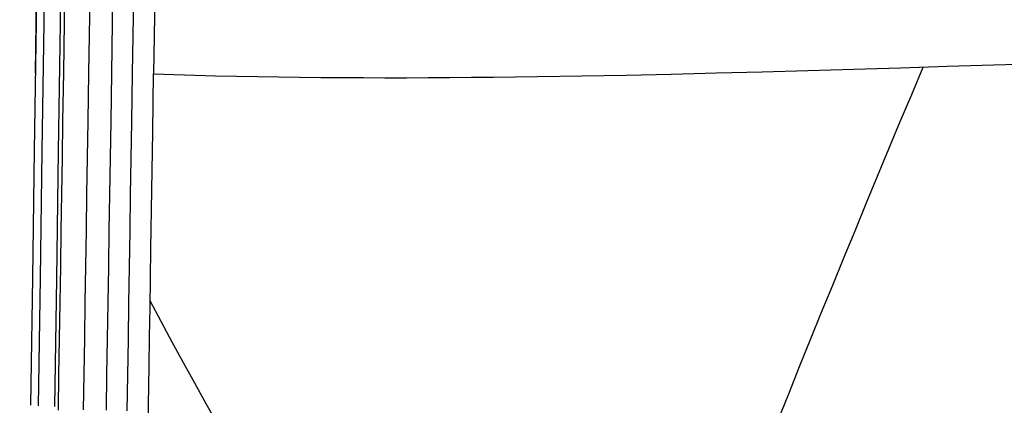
# Model space of a CAD drawing. Extents: x -19 to 1160, y -2382 to -1354.
# Tile 49 of 69: x 514.17 to 528.36, y -1849.46 to -1843.9. Entities that reach past the tile are written whole.
import ezdxf

# ---------------------------------------------------------------- set-up
doc = ezdxf.new("R2010")
doc.units = 0
doc.layers.add('1', color=7, linetype='CONTINUOUS')

msp = doc.modelspace()

# ---------------------------------------------------------------- linework, layer by layer
at = {"layer": '1', "color": 7, "extrusion": (0.9998890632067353, -0.01489500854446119, 1.334421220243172e-07)}
msp.add_lwpolyline([(-1851.992823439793, 28.54622737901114), (-1851.686645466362, 28.60787901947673), (-1851.360025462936, 28.66990467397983), (-1851.01469563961, 28.73211852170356), (-1850.652388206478, 28.79433474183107), (-1850.274835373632, 28.85636751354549), (-1849.883769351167, 28.91803101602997), (-1849.480922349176, 28.97913942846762), (-1849.068026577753, 29.03950693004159), (-1848.646814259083, 29.09894769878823), (-1848.219017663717, 29.1572759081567), (-1847.350600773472, 29.26985133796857), (-1846.476634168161, 29.37574659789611), (-1845.610976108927, 29.47347506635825), (-1844.765717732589, 29.56177936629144), (-1843.945881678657, 29.64031909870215), (-1843.154723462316, 29.7089831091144), (-1842.395498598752, 29.76766024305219), (-1841.669399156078, 29.81647845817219), (-1840.969363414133, 29.85652216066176), (-1840.286266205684, 29.88911486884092), (-1839.610982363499, 29.91558010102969), (-1838.934386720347, 29.9372413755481), (-1838.247354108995, 29.95542221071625), (-1836.80547731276, 29.98663663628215)], dxfattribs=at)
at = {"layer": '1', "color": 7, "extrusion": (0.01380493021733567, 0.999792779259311, 0.0149606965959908)}
msp.add_lwpolyline([(-539.818118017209, 57.47205059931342), (-539.8462915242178, 57.37968162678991), (-539.8760815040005, 57.29183913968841), (-539.8915826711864, 57.24961532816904), (-539.9074879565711, 57.20852313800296), (-539.9237973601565, 57.1685625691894), (-539.9405108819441, 57.12973362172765), (-539.9576285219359, 57.09203629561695), (-539.9751502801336, 57.05547059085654), (-539.9930761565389, 57.02003650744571), (-540.0114061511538, 56.98573404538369), (-540.0301402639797, 56.95256320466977), (-540.0492784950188, 56.92052398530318), (-540.0688208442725, 56.88961638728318), (-540.0887673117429, 56.85984041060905), (-540.1091178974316, 56.83119605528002), (-540.1298726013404, 56.80368332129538), (-540.1510314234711, 56.77730220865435), (-540.1725943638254, 56.75205271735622), (-540.1945614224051, 56.72793484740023), (-540.216932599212, 56.70494859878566), (-540.239707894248, 56.68309397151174), (-540.2512470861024, 56.6725910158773), (-540.2628873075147, 56.66237096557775), (-540.274628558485, 56.652433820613), (-540.2864708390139, 56.64277958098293), (-540.2984141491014, 56.63340824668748), (-540.3104584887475, 56.62431981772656), (-540.3226038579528, 56.61551429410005), (-540.3348502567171, 56.60699167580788), (-540.3471976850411, 56.59875196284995), (-540.3596461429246, 56.59079515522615), (-540.3721956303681, 56.58312125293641), (-540.3848461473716, 56.57573025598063), (-540.3975976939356, 56.56862216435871), (-540.41045027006, 56.56179697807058), (-540.4234038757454, 56.55525469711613), (-540.4364585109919, 56.54899532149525), (-540.4496141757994, 56.54301885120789), (-540.4628708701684, 56.53732528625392), (-540.4762285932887, 56.53191462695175), (-540.4896873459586, 56.52678687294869), (-540.5032471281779, 56.52194202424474), (-540.5169079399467, 56.5173800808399), (-540.5306697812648, 56.51310104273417), (-540.5445326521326, 56.50910490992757), (-540.5584965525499, 56.50539168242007), (-540.5725614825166, 56.50196136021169), (-540.5867274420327, 56.49881394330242), (-540.6009944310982, 56.49594943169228), (-540.6153624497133, 56.49336782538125), (-540.6298314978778, 56.49106912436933), (-540.6444015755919, 56.48905332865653), (-540.6590726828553, 56.48732043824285), (-540.6738448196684, 56.48587045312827), (-540.6887179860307, 56.48470337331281), (-540.7036921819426, 56.48381919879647), (-540.718767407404, 56.48321792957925), (-540.733943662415, 56.48289956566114), (-540.7492209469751, 56.48286410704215), (-540.7645992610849, 56.48311155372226), (-540.7800786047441, 56.48364190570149), (-540.7956589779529, 56.48445516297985), (-540.811340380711, 56.48555132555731), (-540.8430062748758, 56.48859236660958), (-540.8750762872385, 56.49276502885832), (-540.9075504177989, 56.49806931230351), (-540.9404286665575, 56.50450521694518), (-540.9737110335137, 56.51207274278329), (-541.007397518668, 56.52077188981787), (-541.04148812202, 56.53060265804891), (-541.0759828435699, 56.54156504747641), (-541.1108816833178, 56.55365905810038), (-541.1461846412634, 56.5668846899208), (-541.1818917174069, 56.58124194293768), (-541.2180029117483, 56.59673081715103), (-541.2545182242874, 56.61335131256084), (-541.2914376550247, 56.6311034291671), (-541.3287612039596, 56.64998716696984), (-541.3664888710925, 56.67000252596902), (-541.4046206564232, 56.69114950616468), (-541.4431565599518, 56.71342810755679), (-541.5214407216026, 56.76138017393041)], dxfattribs=at)
at = {"layer": '1', "color": 7, "extrusion": (0.01489448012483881, 0.9997660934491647, 0.01568160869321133)}
msp.add_lwpolyline([(-541.8204625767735, 58.78631395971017), (-541.8209877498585, 58.75742321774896), (-541.8225014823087, 58.72850518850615), (-541.8249827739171, 58.69958738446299), (-541.8284106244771, 58.67069731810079), (-541.832764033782, 58.64186250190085), (-541.8380220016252, 58.61311044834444), (-541.8441635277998, 58.58446866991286), (-541.8511676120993, 58.55596467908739), (-541.8590132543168, 58.52762598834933), (-541.8676794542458, 58.49948011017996), (-541.8771452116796, 58.47155455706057), (-541.8873895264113, 58.44387684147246), (-541.8983913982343, 58.41647447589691), (-541.910129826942, 58.3893749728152), (-541.9225838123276, 58.36260584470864), (-541.9357323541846, 58.3361946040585), (-541.949554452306, 58.31016876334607), (-541.9640291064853, 58.28455583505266), (-541.9791353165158, 58.25938333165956), (-541.9948520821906, 58.23467876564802), (-542.0111584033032, 58.21046964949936), (-542.0280332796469, 58.18678349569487), (-542.045455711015, 58.16364781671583), (-542.0634046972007, 58.14109012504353), (-542.0818592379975, 58.11913793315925), (-542.1007983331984, 58.0978187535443), (-542.1202009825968, 58.07716009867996), (-542.1400461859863, 58.05718948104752), (-542.16031294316, 58.03793441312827), (-542.1809802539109, 58.01942240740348), (-542.2020271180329, 58.00168097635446), (-542.2234325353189, 57.98473763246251), (-542.2451933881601, 57.968597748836), (-542.2672543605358, 57.95326885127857), (-542.2895773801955, 57.93873476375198), (-542.3121243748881, 57.92497931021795), (-542.3348572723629, 57.91198631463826), (-542.3577380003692, 57.89973960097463), (-542.3807284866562, 57.88822299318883), (-542.4037906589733, 57.87742031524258), (-542.4268864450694, 57.86731539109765), (-542.4499777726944, 57.85789204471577), (-542.4730265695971, 57.84913410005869), (-542.4959947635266, 57.84102538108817), (-542.5188442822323, 57.83354971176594), (-542.5415370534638, 57.82669091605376), (-542.56403500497, 57.82043281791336), (-542.5863000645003, 57.8147592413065), (-542.6083029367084, 57.8096543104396), (-542.630049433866, 57.80510335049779), (-542.6515541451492, 57.80109198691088), (-542.6728316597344, 57.79760584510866), (-542.6938965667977, 57.79463055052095), (-542.714763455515, 57.79215172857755), (-542.735446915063, 57.79015500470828), (-542.7559615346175, 57.78862600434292), (-542.7763219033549, 57.7875503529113), (-542.7965426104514, 57.78691367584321), (-542.8166382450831, 57.78670159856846), (-542.8366233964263, 57.78689974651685), (-542.8565126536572, 57.78749374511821), (-542.8763206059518, 57.78846921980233), (-542.8960618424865, 57.78981179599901), (-542.9157509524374, 57.79150709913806), (-542.9527642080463, 57.79564605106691), (-542.9712482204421, 57.79820342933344), (-542.9897317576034, 57.80110595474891), (-543.0082257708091, 57.80436853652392), (-543.0267412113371, 57.80800608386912), (-543.0452890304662, 57.81203350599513), (-543.0638801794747, 57.8164657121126), (-543.0825256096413, 57.82131761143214), (-543.1012362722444, 57.82660411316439), (-543.1200231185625, 57.83234012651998), (-543.138897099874, 57.83854056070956), (-543.1578691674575, 57.84522032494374), (-543.1769502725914, 57.85239432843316), (-543.1961513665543, 57.86007748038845), (-543.2154834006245, 57.86828469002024), (-543.2349297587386, 57.87701963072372), (-543.2544887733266, 57.88629776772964), (-543.2741315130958, 57.89612448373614), (-543.2938290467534, 57.9065051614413), (-543.3135524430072, 57.91744518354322), (-543.3332727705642, 57.92894993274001), (-543.3529610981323, 57.94102479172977), (-543.3725884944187, 57.9536751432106), (-543.3921260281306, 57.96690636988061), (-543.4115447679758, 57.9807238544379), (-543.4308157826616, 57.99513297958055), (-543.4499101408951, 58.01013912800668), (-543.4687989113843, 58.0257476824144), (-543.4874531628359, 58.0419640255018), (-543.5058439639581, 58.05879353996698), (-543.5239423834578, 58.07624160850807)], dxfattribs=at)
at = {"layer": '1', "color": 7, "extrusion": (0.0148942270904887, 0.9997484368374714, 0.01676976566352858)}
msp.add_lwpolyline([(-541.8204818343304, 60.78414665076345), (-541.8210292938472, 60.75527786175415), (-541.8225632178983, 60.72638242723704), (-541.825062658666, 60.69748779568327), (-541.8285066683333, 60.668621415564), (-541.8328742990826, 60.63981073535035), (-541.8381446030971, 60.61108320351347), (-541.844296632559, 60.58246626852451), (-541.8513094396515, 60.5539873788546), (-541.8591620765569, 60.52567398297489), (-541.8678335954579, 60.49755352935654), (-541.8773030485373, 60.46965346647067), (-541.887549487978, 60.44200124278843), (-541.8985519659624, 60.41462430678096), (-541.9102895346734, 60.38755010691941), (-541.9227412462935, 60.36080609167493), (-541.9358861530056, 60.33441970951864), (-541.9497033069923, 60.30841840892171), (-541.9641717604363, 60.28282963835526), (-541.9792705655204, 60.25768084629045), (-541.9949787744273, 60.23299948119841), (-542.0112754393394, 60.20881299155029), (-542.0281396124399, 60.18514882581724), (-542.0455503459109, 60.16203443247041), (-542.0634866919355, 60.13949725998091), (-542.0819277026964, 60.11756475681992), (-542.1008524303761, 60.09626437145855), (-542.1202399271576, 60.07562355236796), (-542.1400692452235, 60.05566974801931), (-542.1603194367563, 60.03643040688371), (-542.1809695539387, 60.01793297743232), (-542.2019986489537, 60.0002049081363), (-542.2233857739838, 59.98327364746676), (-542.2451453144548, 59.96713199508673), (-542.2672050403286, 59.95180130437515), (-542.2895268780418, 59.93726540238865), (-542.3120727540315, 59.9235081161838), (-542.3348045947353, 59.91051327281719), (-542.3576843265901, 59.89826469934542), (-542.3806738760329, 59.88674622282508), (-542.4037351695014, 59.87594167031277), (-542.4268301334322, 59.86583486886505), (-542.4499206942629, 59.85640964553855), (-542.4729687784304, 59.84764982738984), (-542.4959363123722, 59.83953924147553), (-542.5187852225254, 59.83206171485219), (-542.5414774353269, 59.82520107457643), (-542.563974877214, 59.81894114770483), (-542.5862394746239, 59.81326576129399), (-542.6082419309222, 59.80815904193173), (-542.629988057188, 59.80360631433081), (-542.6514924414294, 59.79959320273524), (-542.6727696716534, 59.79610533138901), (-542.6938343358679, 59.79312832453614), (-542.7147010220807, 59.7906478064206), (-542.7353843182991, 59.78864940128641), (-542.755898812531, 59.78711873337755), (-542.7762590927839, 59.78604142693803), (-542.7964797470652, 59.78540310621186), (-542.8165753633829, 59.78518939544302), (-542.8365605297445, 59.78538591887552), (-542.8564498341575, 59.78597830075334), (-542.8762578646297, 59.78695216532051), (-542.8959992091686, 59.78829313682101), (-542.9156884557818, 59.78998683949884), (-542.9527020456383, 59.79412278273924), (-542.971186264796, 59.79667865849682), (-542.989670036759, 59.79957968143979), (-543.0081643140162, 59.80284075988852), (-543.0266800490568, 59.80647680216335), (-543.0452281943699, 59.81050271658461), (-543.0638197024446, 59.81493341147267), (-543.0824655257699, 59.81978379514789), (-543.1011766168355, 59.82506877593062), (-543.1199639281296, 59.83080326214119), (-543.1388384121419, 59.83700216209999), (-543.1578110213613, 59.84368038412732), (-543.1768927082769, 59.85085283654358), (-543.1960944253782, 59.85853442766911), (-543.2154271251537, 59.86674006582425), (-543.2348744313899, 59.87547353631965), (-543.2544344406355, 59.884750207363), (-543.2740782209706, 59.89457546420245), (-543.293776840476, 59.90495469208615), (-543.3135013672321, 59.91589327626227), (-543.3332228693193, 59.92739660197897), (-543.3529124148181, 59.93947005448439), (-543.372541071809, 59.9521190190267), (-543.3920799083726, 59.96534888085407), (-543.4114999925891, 59.97916502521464), (-543.4307723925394, 59.99357283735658), (-543.4498681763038, 60.00857770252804), (-543.4687584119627, 60.02418500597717), (-543.4874141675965, 60.04040013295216), (-543.505806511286, 60.05722846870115), (-543.5239065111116, 60.07467539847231)], dxfattribs=at)
at = {"layer": '1', "color": 7, "extrusion": (0.01489365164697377, 0.9997035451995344, 0.01926138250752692)}
msp.add_lwpolyline([(-541.8206553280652, 65.35993633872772), (-541.8212308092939, 65.33109923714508), (-541.8227897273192, 65.30223627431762), (-541.825311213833, 65.2733748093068), (-541.8287744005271, 65.24454220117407), (-541.8331584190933, 65.21576580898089), (-541.8384424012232, 65.1870729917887), (-541.8446054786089, 65.15849110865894), (-541.8516267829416, 65.1300475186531), (-541.8594854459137, 65.1017695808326), (-541.8681605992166, 65.07368465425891), (-541.8776313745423, 65.04582009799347), (-541.8878769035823, 65.01820327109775), (-541.8988763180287, 64.99086153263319), (-541.910608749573, 64.96382224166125), (-541.9230533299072, 64.93711275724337), (-541.9361891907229, 64.91076043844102), (-541.9499954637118, 64.88479264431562), (-541.9644512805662, 64.85923673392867), (-541.9795357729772, 64.83412006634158), (-541.9952280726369, 64.80947000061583), (-542.011507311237, 64.78531389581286), (-542.0283526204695, 64.76167911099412), (-542.0457431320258, 64.73859300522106), (-542.0636579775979, 64.71608293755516), (-542.0820762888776, 64.69417626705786), (-542.1009771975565, 64.67290035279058), (-542.1203398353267, 64.65228255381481), (-542.1401433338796, 64.63235022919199), (-542.1603668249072, 64.61313073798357), (-542.1809894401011, 64.59465143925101), (-542.2019903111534, 64.57693969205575), (-542.2233485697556, 64.56002285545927), (-542.2451039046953, 64.54387553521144), (-542.2671596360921, 64.52853909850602), (-542.2894776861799, 64.5139973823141), (-542.3120199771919, 64.50023422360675), (-542.3347484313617, 64.48723345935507), (-542.3576249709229, 64.47497892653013), (-542.3806115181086, 64.463454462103), (-542.4036699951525, 64.45264390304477), (-542.4267623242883, 64.44253108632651), (-542.4498504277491, 64.43309984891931), (-542.4728962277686, 64.42433402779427), (-542.4958616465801, 64.41621745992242), (-542.5187086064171, 64.40873398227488), (-542.5413990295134, 64.40186743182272), (-542.563894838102, 64.39560164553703), (-542.5861579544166, 64.38992046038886), (-542.6081590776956, 64.38480801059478), (-542.629904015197, 64.38024961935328), (-542.6514073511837, 64.37623090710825), (-542.6726836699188, 64.37273749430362), (-542.693747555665, 64.36975500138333), (-542.7146135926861, 64.36726904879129), (-542.7352963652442, 64.36526525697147), (-542.7558104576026, 64.36372924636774), (-542.7761704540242, 64.36264663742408), (-542.796390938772, 64.36200305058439), (-542.8164864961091, 64.36178410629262), (-542.836471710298, 64.36197542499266), (-542.8563611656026, 64.36256262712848), (-542.8761694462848, 64.36353133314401), (-542.8959111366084, 64.36486716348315), (-542.915600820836, 64.36655573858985), (-542.9526154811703, 64.37068204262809), (-542.9711003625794, 64.37323310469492), (-542.9895848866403, 64.37612931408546), (-543.0080800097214, 64.37938557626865), (-543.0265966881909, 64.3830167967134), (-543.0451458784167, 64.38703788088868), (-543.0637385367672, 64.39146373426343), (-543.0823856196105, 64.39630926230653), (-543.1010980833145, 64.40158937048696), (-543.1198868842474, 64.40731896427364), (-543.1387629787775, 64.41351294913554), (-543.1577373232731, 64.42018623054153), (-543.1768208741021, 64.42735371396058), (-543.1960245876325, 64.43503030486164), (-543.2153594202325, 64.44323090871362), (-543.2348094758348, 64.45195953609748), (-543.2543723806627, 64.46123136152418), (-543.2740192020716, 64.47105177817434), (-543.2937210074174, 64.48142617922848), (-543.3134488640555, 64.49235995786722), (-543.333173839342, 64.50385850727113), (-543.352867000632, 64.5159272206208), (-543.3724994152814, 64.52857149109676), (-543.3920421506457, 64.54179671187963), (-543.4114662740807, 64.55560827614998), (-543.430742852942, 64.57001157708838), (-543.4498429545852, 64.58501200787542), (-543.4687376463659, 64.60061496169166), (-543.4873979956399, 64.61682583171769), (-543.5057950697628, 64.63365001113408), (-543.5238999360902, 64.65109289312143)], dxfattribs=at)
at = {"layer": '1', "color": 7, "extrusion": (0.01489224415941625, 0.9996110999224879, 0.02357689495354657)}
msp.add_lwpolyline([(-541.8206007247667, 73.2879006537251), (-541.8211853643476, 73.25908491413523), (-541.8227513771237, 73.23024350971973), (-541.8252779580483, 73.201403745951), (-541.8287443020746, 73.17259292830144), (-541.8331296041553, 73.14383836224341), (-541.8384130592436, 73.11516735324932), (-541.8445738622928, 73.08660720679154), (-541.8515912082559, 73.05818522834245), (-541.8594442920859, 73.02992872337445), (-541.8681123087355, 73.00186499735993), (-541.8775744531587, 72.97402135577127), (-541.8878099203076, 72.94642510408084), (-541.8987979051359, 72.91910354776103), (-541.9105176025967, 72.89208399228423), (-541.9229482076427, 72.86539374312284), (-541.9360689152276, 72.8390601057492), (-541.9498589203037, 72.81311038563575), (-541.9642974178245, 72.78757188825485), (-541.9793636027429, 72.76247191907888), (-541.9950366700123, 72.73783778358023), (-542.0112958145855, 72.7136967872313), (-542.0281202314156, 72.69007623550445), (-542.045489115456, 72.66700343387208), (-542.0633816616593, 72.64450568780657), (-542.0817770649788, 72.62261030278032), (-542.1006545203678, 72.60134458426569), (-542.119993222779, 72.58073583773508), (-542.1397723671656, 72.56081136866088), (-542.1599711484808, 72.54159848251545), (-542.1805687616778, 72.52312448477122), (-542.2015444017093, 72.50541668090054), (-542.2228772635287, 72.48850237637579), (-542.2446242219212, 72.47234377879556), (-542.2666719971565, 72.45699590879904), (-542.288982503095, 72.4424426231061), (-542.3115176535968, 72.42866777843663), (-542.3342393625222, 72.4156552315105), (-542.3571095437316, 72.4033888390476), (-542.3800901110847, 72.3918524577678), (-542.4031429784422, 72.381029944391), (-542.4262300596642, 72.37090515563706), (-542.4493132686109, 72.3614619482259), (-542.4723545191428, 72.35268417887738), (-542.4953157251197, 72.34455570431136), (-542.5181588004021, 72.33706038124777), (-542.5408456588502, 72.33018206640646), (-542.5633382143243, 72.32390461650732), (-542.5855983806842, 72.31821188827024), (-542.6075968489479, 72.31308803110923), (-542.6293394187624, 72.30851836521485), (-542.650840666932, 72.30448850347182), (-542.6721151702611, 72.30098405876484), (-542.6931775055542, 72.29799064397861), (-542.7140422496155, 72.29549387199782), (-542.7347239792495, 72.29347935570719), (-542.7552372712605, 72.2919327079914), (-542.7755967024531, 72.2908395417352), (-542.7958168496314, 72.29018546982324), (-542.8159122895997, 72.28995610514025), (-542.8358975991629, 72.29013706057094), (-542.8557873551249, 72.29071394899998), (-542.8755961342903, 72.2916723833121), (-542.8953385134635, 72.29299797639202), (-542.9150290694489, 72.29467634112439), (-542.9520458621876, 72.29878345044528), (-542.9705320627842, 72.30132492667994), (-542.9890180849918, 72.30421155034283), (-543.0075148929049, 72.30745822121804), (-543.026033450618, 72.31107983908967), (-543.0445847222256, 72.31509130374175), (-543.0631796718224, 72.31950751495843), (-543.0818292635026, 72.32434337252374), (-543.1005444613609, 72.32961377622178), (-543.1193362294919, 72.33533362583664), (-543.1382155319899, 72.3415178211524), (-543.1571933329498, 72.3481812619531), (-543.1762805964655, 72.35533884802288), (-543.1954882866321, 72.3630054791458), (-543.2148273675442, 72.37119605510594), (-543.2342826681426, 72.37991492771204), (-543.253851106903, 72.38917698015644), (-543.2735037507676, 72.39898762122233), (-543.2932116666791, 72.40935225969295), (-543.3129459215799, 72.42027630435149), (-543.3326775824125, 72.43176516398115), (-543.3523777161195, 72.44382424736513), (-543.3720173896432, 72.45645896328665), (-543.3915676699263, 72.4696747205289), (-543.4109996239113, 72.4834769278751), (-543.4302843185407, 72.49787099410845), (-543.4493928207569, 72.51286232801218), (-543.4682961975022, 72.52845633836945), (-543.4869655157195, 72.54465843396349), (-543.5053718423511, 72.5614740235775), (-543.5234862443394, 72.57890851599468)], dxfattribs=at)
at = {"layer": '1', "color": 7, "extrusion": (0.0148904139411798, 0.999486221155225, 0.02838255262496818)}
msp.add_lwpolyline([(-541.8206548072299, 82.11911094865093), (-541.8212188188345, 82.09029183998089), (-541.8227644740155, 82.0614463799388), (-541.8252709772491, 82.03260189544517), (-541.8287175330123, 82.00378571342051), (-541.8330833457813, 81.97502516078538), (-541.8383476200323, 81.94634756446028), (-541.8444895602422, 81.91778025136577), (-541.8514883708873, 81.88935054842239), (-541.8593232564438, 81.8610857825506), (-541.8679734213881, 81.833013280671), (-541.8774180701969, 81.8051603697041), (-541.8876364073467, 81.77755437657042), (-541.8986076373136, 81.75022262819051), (-541.9103109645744, 81.72319245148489), (-541.9227255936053, 81.69649117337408), (-541.9358307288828, 81.67014612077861), (-541.9496055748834, 81.64418462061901), (-541.9640293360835, 81.61863399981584), (-541.9790812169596, 81.5935215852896), (-541.9947404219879, 81.56887470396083), (-542.010986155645, 81.54472068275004), (-542.0277976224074, 81.52108684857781), (-542.0451540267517, 81.49800052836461), (-542.063034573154, 81.47548904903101), (-542.0814184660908, 81.45357973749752), (-542.1002849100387, 81.4322999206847), (-542.1196131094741, 81.41167692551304), (-542.1393822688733, 81.39173807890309), (-542.1595715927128, 81.37251070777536), (-542.1801602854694, 81.35402213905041), (-542.2011275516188, 81.33629969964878), (-542.2224525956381, 81.31937071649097), (-542.2441898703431, 81.30319909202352), (-542.2662284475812, 81.28783801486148), (-542.2885302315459, 81.2732713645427), (-542.31105712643, 81.25948302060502), (-542.3337710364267, 81.24645686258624), (-542.3566338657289, 81.23417677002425), (-542.3796075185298, 81.22262662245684), (-542.4026538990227, 81.21179029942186), (-542.4257349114, 81.20165168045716), (-542.4488124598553, 81.19219464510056), (-542.4718484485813, 81.18340307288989), (-542.4948047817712, 81.175260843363), (-542.5176433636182, 81.16775183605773), (-542.5403260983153, 81.16085993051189), (-542.5628148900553, 81.15456900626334), (-542.5850716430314, 81.14886294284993), (-542.6070670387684, 81.14372590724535), (-542.6288068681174, 81.1391432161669), (-542.6503056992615, 81.13510047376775), (-542.6715781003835, 81.13158328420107), (-542.6926386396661, 81.12857725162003), (-542.7135018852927, 81.12606798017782), (-542.7341824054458, 81.12404107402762), (-542.7546947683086, 81.12248213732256), (-542.7750535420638, 81.12137677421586), (-542.7952732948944, 81.12071058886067), (-542.8153685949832, 81.12046918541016), (-542.8353540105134, 81.12063816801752), (-542.8552441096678, 81.1212031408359), (-542.8750534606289, 81.12214970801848), (-542.8947966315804, 81.12346347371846), (-542.9144881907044, 81.12513004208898), (-542.9515074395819, 81.12921497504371), (-542.9699951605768, 81.13174537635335), (-542.9884829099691, 81.13462092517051), (-543.006981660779, 81.13785651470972), (-543.0255023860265, 81.1414670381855), (-543.0440560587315, 81.14546738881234), (-543.0626536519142, 81.14987245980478), (-543.0813061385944, 81.15469714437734), (-543.1000244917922, 81.15995633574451), (-543.1188196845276, 81.16566492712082), (-543.1377026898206, 81.17183781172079), (-543.1566844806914, 81.17848988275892), (-543.1757760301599, 81.18563603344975), (-543.1949883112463, 81.19329115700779), (-543.2143322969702, 81.20147014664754), (-543.2337935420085, 81.21017769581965), (-543.2533682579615, 81.21942839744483), (-543.273027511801, 81.2292276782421), (-543.2927423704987, 81.23958096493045), (-543.3124839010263, 81.2504936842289), (-543.3322231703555, 81.26197126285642), (-543.3519312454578, 81.27401912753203), (-543.3715791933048, 81.28664270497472), (-543.3911380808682, 81.29984742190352), (-543.4105789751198, 81.31363870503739), (-543.4298729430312, 81.32802198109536), (-543.4489910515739, 81.34300267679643), (-543.4679043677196, 81.35858621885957), (-543.48658395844, 81.37477803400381), (-543.5050008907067, 81.39158354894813), (-543.5231262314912, 81.40900819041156)], dxfattribs=at)
at = {"layer": '1', "color": 7, "extrusion": (0.01488803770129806, 0.9993282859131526, 0.03348616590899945)}
msp.add_lwpolyline([(-541.8206102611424, 91.50032496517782), (-541.8211344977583, 91.47148600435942), (-541.8226422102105, 91.4426194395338), (-541.8251125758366, 91.41375266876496), (-541.8285247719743, 91.38491309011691), (-541.8328579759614, 91.35612810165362), (-541.8380913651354, 91.3274251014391), (-541.8442041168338, 91.2988314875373), (-541.8511754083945, 91.27037465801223), (-541.8589844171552, 91.2420820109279), (-541.8676103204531, 91.21398094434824), (-541.8770322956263, 91.18609885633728), (-541.8872295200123, 91.158463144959), (-541.8981811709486, 91.13110120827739), (-541.9098664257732, 91.10404044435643), (-541.9222644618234, 91.0773082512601), (-541.9353544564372, 91.0509320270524), (-541.9491155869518, 91.02493916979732), (-541.963527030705, 90.99935707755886), (-541.9785679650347, 90.97421314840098), (-541.9942175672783, 90.94953478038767), (-542.0104550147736, 90.92534937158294), (-542.0272594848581, 90.90168432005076), (-542.0446101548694, 90.87856702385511), (-542.0624862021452, 90.85602488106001), (-542.0808668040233, 90.83408528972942), (-542.0997311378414, 90.81277564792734), (-542.1190583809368, 90.79212335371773), (-542.1388277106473, 90.77215580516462), (-542.1590183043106, 90.75290040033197), (-542.1796093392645, 90.73438453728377), (-542.2005799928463, 90.71663561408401), (-542.2219094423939, 90.6996810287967), (-542.2436366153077, 90.6834958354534), (-542.2656655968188, 90.66812100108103), (-542.2879582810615, 90.65354042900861), (-542.3104765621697, 90.63973802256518), (-542.3331823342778, 90.62669768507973), (-542.3560374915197, 90.61440331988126), (-542.3790039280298, 90.60283883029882), (-542.4020435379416, 90.59198811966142), (-542.4251182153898, 90.58183509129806), (-542.4481898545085, 90.57236364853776), (-542.4712203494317, 90.56355769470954), (-542.4941715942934, 90.55540113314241), (-542.5170054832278, 90.54787786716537), (-542.5396839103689, 90.54097180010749), (-542.562168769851, 90.5346668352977), (-542.5844219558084, 90.52894687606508), (-542.6064141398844, 90.52379610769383), (-542.6281511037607, 90.51919984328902), (-542.6496474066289, 90.51514367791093), (-542.6709176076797, 90.51161320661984), (-542.691976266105, 90.50859402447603), (-542.7128379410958, 90.50607172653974), (-542.7335171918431, 90.50403190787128), (-542.7540285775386, 90.50246016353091), (-542.7743866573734, 90.50134208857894), (-542.7946059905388, 90.50066327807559), (-542.8147011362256, 90.50040932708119), (-542.8346866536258, 90.50056583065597), (-542.8545771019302, 90.50111838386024), (-542.8743870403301, 90.50205258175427), (-542.8941310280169, 90.50335401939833), (-542.9138236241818, 90.5050082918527), (-542.9508454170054, 90.50907010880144), (-542.9693347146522, 90.51158896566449), (-542.9878242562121, 90.51445296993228), (-543.0063250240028, 90.5176770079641), (-543.024848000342, 90.52127596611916), (-543.0434041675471, 90.52526473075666), (-543.0620045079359, 90.5296581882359), (-543.0806600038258, 90.53447122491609), (-543.0993816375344, 90.53971872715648), (-543.1181803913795, 90.54541558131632), (-543.1370672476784, 90.5515766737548), (-543.1560531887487, 90.5582168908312), (-543.1751491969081, 90.56535111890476), (-543.1943662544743, 90.57299424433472), (-543.2137153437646, 90.58116115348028), (-543.2331827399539, 90.58985687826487), (-543.2527639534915, 90.59909572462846), (-543.2724300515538, 90.60888313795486), (-543.2921521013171, 90.61922456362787), (-543.3119011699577, 90.63012544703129), (-543.3316483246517, 90.64159123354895), (-543.3513646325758, 90.65362736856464), (-543.3710211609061, 90.6662392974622), (-543.3905889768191, 90.67943246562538), (-543.4100391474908, 90.69321231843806), (-543.4293427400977, 90.70758430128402), (-543.448470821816, 90.72255385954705), (-543.4673944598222, 90.73812643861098), (-543.4860847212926, 90.75430748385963), (-543.5045126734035, 90.77110244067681), (-543.5226493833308, 90.7885167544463)], dxfattribs=at)
at = {"layer": '1', "color": 7, "extrusion": (0.01488517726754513, 0.999134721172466, 0.0388360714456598)}
msp.add_lwpolyline([(-541.8206534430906, 101.3364687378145), (-541.8211279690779, 101.3076013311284), (-541.822588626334, 101.2787047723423), (-541.8250145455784, 101.2498065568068), (-541.8283848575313, 101.2209341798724), (-541.832678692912, 101.1921151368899), (-541.8378751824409, 101.1633769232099), (-541.8439534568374, 101.1347470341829), (-541.850892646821, 101.1062529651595), (-541.8586718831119, 101.0779222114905), (-541.8672702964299, 101.0497822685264), (-541.8766670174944, 101.0218606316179), (-541.8868411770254, 100.9941847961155), (-541.8977719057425, 100.9667822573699), (-541.9094383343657, 100.9396805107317), (-541.9218195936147, 100.9129070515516), (-541.9348948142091, 100.8864893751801), (-541.9486431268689, 100.8604549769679), (-541.9630436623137, 100.8348313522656), (-541.9780755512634, 100.8096459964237), (-541.9937179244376, 100.784926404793), (-542.0099499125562, 100.7607000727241), (-542.0267506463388, 100.7369944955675), (-542.0440992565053, 100.713837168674), (-542.0619748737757, 100.691255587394), (-542.0803566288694, 100.6692772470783), (-542.0992236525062, 100.6479296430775), (-542.1185550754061, 100.6272402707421), (-542.1383300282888, 100.6072366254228), (-542.158527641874, 100.5879462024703), (-542.1791270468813, 100.5693964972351), (-542.2001073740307, 100.5516150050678), (-542.2214477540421, 100.5346292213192), (-542.2431647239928, 100.5184303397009), (-542.2651840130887, 100.5030416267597), (-542.2874675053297, 100.4884470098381), (-542.3099770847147, 100.4746304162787), (-542.332674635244, 100.461575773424), (-542.3555220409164, 100.4492670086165), (-542.3784811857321, 100.4376880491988), (-542.4015139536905, 100.4268228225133), (-542.424582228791, 100.4166552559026), (-542.447647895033, 100.4071692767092), (-542.4706728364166, 100.3983488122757), (-542.4936189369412, 100.3901777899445), (-542.5164480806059, 100.3826401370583), (-542.5391221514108, 100.3757197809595), (-542.561603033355, 100.3694006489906), (-542.5838526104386, 100.3636666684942), (-542.6058415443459, 100.3585020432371), (-542.6275756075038, 100.3538920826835), (-542.6490693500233, 100.3498223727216), (-542.670337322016, 100.34627849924), (-542.6913940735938, 100.343246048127), (-542.7122541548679, 100.3407106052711), (-542.7329321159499, 100.3386577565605), (-542.7534425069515, 100.3370730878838), (-542.7737998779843, 100.3359421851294), (-542.7940187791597, 100.3352506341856), (-542.8141137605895, 100.3349840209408), (-542.834099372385, 100.3351279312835), (-542.8539901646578, 100.335667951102), (-542.8738006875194, 100.3365896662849), (-542.8935454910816, 100.3378786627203), (-542.9132391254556, 100.3395205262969), (-542.9502634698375, 100.3435590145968), (-542.9687543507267, 100.3460662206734), (-542.9872456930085, 100.3489185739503), (-543.0057484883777, 100.3521309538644), (-543.0242737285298, 100.3557182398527), (-543.0428324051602, 100.3596953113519), (-543.0614355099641, 100.3640770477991), (-543.0800940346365, 100.3688783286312), (-543.0988189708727, 100.374114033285), (-543.1176213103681, 100.3797990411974), (-543.1365120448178, 100.3859482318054), (-543.155502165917, 100.3925764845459), (-543.1746026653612, 100.3996986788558), (-543.1938245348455, 100.407329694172), (-543.2131787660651, 100.4154844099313), (-543.2326523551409, 100.4241681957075), (-543.2522401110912, 100.433395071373), (-543.2719131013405, 100.4431705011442), (-543.2916423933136, 100.4534999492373), (-543.311399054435, 100.4643888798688), (-543.331154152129, 100.475842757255), (-543.3508787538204, 100.4878670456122), (-543.3705439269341, 100.5004672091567), (-543.3901207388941, 100.513648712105), (-543.4095802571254, 100.5274170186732), (-543.4288935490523, 100.5417775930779), (-543.4480316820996, 100.5567358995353), (-543.4669657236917, 100.5722974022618), (-543.4856667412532, 100.5884675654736), (-543.504105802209, 100.6052518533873), (-543.5222539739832, 100.622655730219)], dxfattribs=at)
at = {"layer": '1', "color": 7, "extrusion": (0.01488174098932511, 0.998904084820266, 0.04437525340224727)}
msp.add_lwpolyline([(-541.8206560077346, 111.5225839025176), (-541.8210798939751, 111.4936872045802), (-541.8224926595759, 111.4647597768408), (-541.8248733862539, 111.435829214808), (-541.8282011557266, 111.4069231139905), (-541.8324550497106, 111.3780690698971), (-541.8376141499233, 111.3492946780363), (-541.8436575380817, 111.3206275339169), (-541.8505642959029, 111.2920952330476), (-541.858313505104, 111.263725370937), (-541.8668842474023, 111.2355455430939), (-541.8762556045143, 111.2075833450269), (-541.8864066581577, 111.1798663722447), (-541.8973164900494, 111.1524222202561), (-541.9089641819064, 111.1252784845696), (-541.9213288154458, 111.098462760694), (-541.934389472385, 111.0720026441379), (-541.9481252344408, 111.0459257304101), (-541.9625151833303, 111.0202596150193), (-541.9775384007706, 110.9950318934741), (-541.993173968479, 110.9702701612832), (-542.0094009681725, 110.9460020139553), (-542.0261984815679, 110.9222550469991), (-542.0435455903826, 110.8990568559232), (-542.0614213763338, 110.8764350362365), (-542.0798049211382, 110.8544171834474), (-542.0986753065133, 110.8330308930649), (-542.1180116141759, 110.8123037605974), (-542.1377929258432, 110.7922633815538), (-542.1579983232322, 110.7729373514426), (-542.1786068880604, 110.7543532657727), (-542.1995977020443, 110.7365387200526), (-542.2209498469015, 110.719521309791), (-542.2426567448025, 110.7033089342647), (-542.2646664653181, 110.6879065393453), (-542.2869408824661, 110.6732980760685), (-542.3094418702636, 110.65946749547), (-542.332131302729, 110.6463987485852), (-542.3549710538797, 110.6340757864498), (-542.3779229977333, 110.6224825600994), (-542.4009490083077, 110.6116030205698), (-542.4240109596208, 110.6014211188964), (-542.44707072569, 110.5919208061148), (-542.470090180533, 110.5830860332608), (-542.493031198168, 110.5749007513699), (-542.5158556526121, 110.5673489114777), (-542.5385254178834, 110.5604144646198), (-542.5610023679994, 110.554081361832), (-542.5832483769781, 110.5483335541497), (-542.6052340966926, 110.5431552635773), (-542.6269652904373, 110.5385317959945), (-542.6484564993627, 110.5344487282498), (-542.669722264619, 110.5308916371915), (-542.6907771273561, 110.5278460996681), (-542.7116356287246, 110.5252976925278), (-542.7323123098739, 110.5232319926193), (-542.7528217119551, 110.5216345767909), (-542.7731783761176, 110.5204910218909), (-542.7933968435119, 110.5197869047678), (-542.8134916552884, 110.5195078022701), (-542.8334773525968, 110.5196392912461), (-542.8533684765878, 110.5201669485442), (-542.8731795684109, 110.5210763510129), (-542.8929251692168, 110.5223530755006), (-542.9126198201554, 110.5239826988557), (-542.9496466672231, 110.5279981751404), (-542.9681391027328, 110.530493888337), (-542.9866322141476, 110.5333347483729), (-543.0051370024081, 110.5365356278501), (-543.0236644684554, 110.5401113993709), (-543.0422256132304, 110.5440769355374), (-543.0608314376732, 110.548447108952), (-543.0794929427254, 110.5532367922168), (-543.0982211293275, 110.558460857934), (-543.1170269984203, 110.5641341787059), (-543.1359215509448, 110.5702716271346), (-543.1549157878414, 110.5768880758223), (-543.1740207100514, 110.5839983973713), (-543.1932473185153, 110.5916174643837), (-543.2126066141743, 110.5997601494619), (-543.2320863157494, 110.608432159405), (-543.2516805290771, 110.6176472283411), (-543.2713603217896, 110.6274108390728), (-543.2910967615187, 110.6377284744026), (-543.3108609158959, 110.648605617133), (-543.3306238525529, 110.6600477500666), (-543.3503566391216, 110.672060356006), (-543.3700303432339, 110.6846489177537), (-543.3896160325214, 110.6978189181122), (-543.4090847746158, 110.711575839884), (-543.4284076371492, 110.7259251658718), (-543.4475556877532, 110.7408723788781), (-543.4664999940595, 110.7564229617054), (-543.4852116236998, 110.7725823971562), (-543.503661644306, 110.7893561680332), (-543.5218211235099, 110.8067497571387)], dxfattribs=at)
at = {"layer": '1', "color": 7, "extrusion": (0.01487774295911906, 0.9986357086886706, 0.05005371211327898)}
msp.add_lwpolyline([(-541.8206608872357, 121.9665028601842), (-541.8210444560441, 121.9375857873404), (-541.8224188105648, 121.9086367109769), (-541.8247630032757, 121.8796833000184), (-541.8280560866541, 121.8507532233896), (-541.8322771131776, 121.8218741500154), (-541.8374051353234, 121.7930737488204), (-541.8434192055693, 121.7643796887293), (-541.8502983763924, 121.735819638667), (-541.8580217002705, 121.707421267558), (-541.8665682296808, 121.6792122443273), (-541.8759170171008, 121.6512202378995), (-541.8860471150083, 121.6234729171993), (-541.8969375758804, 121.5959979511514), (-541.9085674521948, 121.5688230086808), (-541.9209157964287, 121.5419757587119), (-541.9339616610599, 121.5154838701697), (-541.9476840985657, 121.4893750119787), (-541.9620621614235, 121.4636768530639), (-541.9770749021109, 121.4384170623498), (-541.9927013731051, 121.4136233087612), (-542.008920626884, 121.3893232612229), (-542.0257117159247, 121.3655445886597), (-542.0430536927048, 121.3423149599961), (-542.0609256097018, 121.319662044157), (-542.0793065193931, 121.2976135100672), (-542.0981754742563, 121.2761970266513), (-542.1175115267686, 121.255440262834), (-542.1372937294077, 121.2353708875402), (-542.1575011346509, 121.2160165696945), (-542.178112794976, 121.1974049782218), (-542.19910776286, 121.1795637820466), (-542.2204650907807, 121.1625206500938), (-542.2421621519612, 121.146295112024), (-542.2641625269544, 121.1308793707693), (-542.2864280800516, 121.1162574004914), (-542.3089206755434, 121.1024131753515), (-542.3316021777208, 121.0893306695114), (-542.3544344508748, 121.0769938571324), (-542.3773793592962, 121.065386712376), (-542.400398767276, 121.0544932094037), (-542.423454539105, 121.044297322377), (-542.4465085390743, 121.0347830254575), (-542.4695226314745, 121.0259342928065), (-542.4924586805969, 121.0177350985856), (-542.515278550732, 121.0101694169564), (-542.5379441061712, 121.0032212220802), (-542.5604172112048, 120.9968744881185), (-542.5826597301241, 120.9911131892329), (-542.6046423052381, 120.9859215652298), (-542.6263706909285, 120.9812849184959), (-542.6478594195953, 120.9771888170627), (-542.6691230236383, 120.9736188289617), (-542.6901760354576, 120.9705605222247), (-542.7110329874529, 120.9679994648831), (-542.7317084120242, 120.9659212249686), (-542.7522168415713, 120.9643113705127), (-542.7725728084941, 120.963155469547), (-542.7927908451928, 120.9624390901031), (-542.812885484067, 120.9621478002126), (-542.8328712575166, 120.9622671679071), (-542.8527626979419, 120.9627827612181), (-542.8725743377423, 120.9636801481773), (-542.8923207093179, 120.9649448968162), (-542.9120163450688, 120.9665625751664), (-542.9490456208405, 120.9705555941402), (-542.9675395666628, 120.9730400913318), (-542.9860343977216, 120.9758697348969), (-543.004541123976, 120.9790593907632), (-543.0230707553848, 120.9826239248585), (-543.041634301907, 120.9865782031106), (-543.0602427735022, 120.9909370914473), (-543.0789071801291, 120.9957154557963), (-543.0976385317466, 121.0009281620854), (-543.1164478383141, 121.0065900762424), (-543.1353461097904, 121.012716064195), (-543.1543443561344, 121.019320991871), (-543.1734535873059, 121.0264197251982), (-543.1926848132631, 121.0340271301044), (-543.2120490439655, 121.0421580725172), (-543.2315347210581, 121.0508185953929), (-543.2511352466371, 121.0600221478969), (-543.2708216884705, 121.0697742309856), (-543.290565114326, 121.0800803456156), (-543.3103365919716, 121.0909459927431), (-543.3301071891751, 121.1023766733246), (-543.3498479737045, 121.1143778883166), (-543.3695300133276, 121.1269551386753), (-543.3891243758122, 121.1401139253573), (-543.4086021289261, 121.1538597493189), (-543.4279343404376, 121.1681981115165), (-543.4470920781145, 121.1831345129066), (-543.4660464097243, 121.1986744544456), (-543.4847684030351, 121.2148234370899), (-543.503229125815, 121.2315869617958), (-543.5213996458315, 121.2489705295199)], dxfattribs=at)
at = {"layer": '1', "color": 7, "extrusion": (0.01487322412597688, 0.9983325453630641, 0.05577558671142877)}
msp.add_lwpolyline([(-541.8206594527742, 132.4916264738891), (-541.8210246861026, 132.4627078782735), (-541.8223808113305, 132.4337566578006), (-541.824706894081, 132.4048004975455), (-541.8279819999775, 132.3758670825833), (-541.8321851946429, 132.3469840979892), (-541.8372955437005, 132.3181792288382), (-541.8432921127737, 132.2894801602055), (-541.8501539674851, 132.2609145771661), (-541.8578601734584, 132.2325101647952), (-541.8663897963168, 132.2042946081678), (-541.875721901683, 132.1762955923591), (-541.8858355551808, 132.1485408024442), (-541.8967098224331, 132.1210579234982), (-541.9083237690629, 132.0938746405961), (-541.9206564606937, 132.0670186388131), (-541.9336869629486, 132.0405176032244), (-541.9473943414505, 132.0143992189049), (-541.961757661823, 131.9886911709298), (-541.976755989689, 131.9634211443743), (-541.9923683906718, 131.9386168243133), (-542.0085739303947, 131.9143058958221), (-542.0253516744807, 131.8905160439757), (-542.0426806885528, 131.8672749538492), (-542.0605400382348, 131.8446103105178), (-542.0789087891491, 131.8225497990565), (-542.0977660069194, 131.8011211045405), (-542.1170907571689, 131.7803519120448), (-542.1368621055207, 131.7602699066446), (-542.1570591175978, 131.7409027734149), (-542.1776608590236, 131.7222781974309), (-542.1986463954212, 131.7044238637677), (-542.2199947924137, 131.6873674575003), (-542.2416823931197, 131.6711292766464), (-542.2636737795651, 131.6557007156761), (-542.2859308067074, 131.6410657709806), (-542.308415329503, 131.6272084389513), (-542.3310892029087, 131.6141127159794), (-542.3539142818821, 131.601762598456), (-542.3768524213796, 131.5901420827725), (-542.3998654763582, 131.5792351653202), (-542.4229153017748, 131.5690258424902), (-542.4459637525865, 131.5594981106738), (-542.4689726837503, 131.5506359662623), (-542.4919039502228, 131.542423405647), (-542.5147194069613, 131.534844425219), (-542.5373809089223, 131.5278830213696), (-542.559850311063, 131.5215231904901), (-542.5820894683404, 131.5157489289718), (-542.6040690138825, 131.5105444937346), (-542.6257946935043, 131.5058951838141), (-542.6472810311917, 131.5017865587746), (-542.6685425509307, 131.4982041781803), (-542.6895937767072, 131.4951336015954), (-542.7104492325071, 131.4925603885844), (-542.7311234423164, 131.4904700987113), (-542.7516309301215, 131.4888482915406), (-542.771986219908, 131.4876805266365), (-542.7922038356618, 131.4869523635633), (-542.8122983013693, 131.4866493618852), (-542.8322841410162, 131.4867570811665), (-542.8521758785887, 131.4872610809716), (-542.8719880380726, 131.4881469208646), (-542.8917351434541, 131.4894001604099), (-542.911431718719, 131.4910063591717), (-542.9484633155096, 131.4949777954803), (-542.9669587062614, 131.497451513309), (-542.9854551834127, 131.5002703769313), (-543.0039637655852, 131.5034492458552), (-543.0224954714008, 131.5070029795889), (-543.0410613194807, 131.5109464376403), (-543.0596723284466, 131.5152944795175), (-543.07833951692, 131.5200619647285), (-543.0970739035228, 131.5252637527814), (-543.1158865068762, 131.5309147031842), (-543.1347883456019, 131.5370296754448), (-543.1537904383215, 131.5436235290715), (-543.1729038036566, 131.5507111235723), (-543.1921394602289, 131.558307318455), (-543.2115084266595, 131.5664269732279), (-543.2309998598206, 131.5750764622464), (-543.2506064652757, 131.5842689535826), (-543.2702993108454, 131.5940099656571), (-543.2900494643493, 131.6043050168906), (-543.3098279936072, 131.6151596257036), (-543.3296059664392, 131.6265793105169), (-543.3493544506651, 131.638569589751), (-543.3690445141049, 131.6511359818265), (-543.3886472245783, 131.6642840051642), (-543.4081336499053, 131.6780191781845), (-543.4274748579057, 131.6923470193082), (-543.4466419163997, 131.7072730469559), (-543.465605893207, 131.7228027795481), (-543.4843378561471, 131.7389417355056), (-543.5028088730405, 131.755695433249), (-543.5209900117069, 131.7730693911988)], dxfattribs=at)
at = {"layer": '1', "color": 7}
for points in [[(516.1020346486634, -1844.684978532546, 29.27611804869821), (516.3984914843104, -1844.694573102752, 29.56842317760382), (516.6962592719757, -1844.703136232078, 29.85927056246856), (516.9953284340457, -1844.710695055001, 30.14865590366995), (517.295689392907, -1844.717276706, 30.43657490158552), (517.5973325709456, -1844.722908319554, 30.72302325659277), (517.9002483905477, -1844.727617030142, 31.00799666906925), (518.2044272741, -1844.73142997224, 31.29149083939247), (518.5098596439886, -1844.734374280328, 31.57350146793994), (518.8165359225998, -1844.736477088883, 31.8540242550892), (519.12444653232, -1844.737765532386, 32.13305490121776), (519.4335818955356, -1844.738266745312, 32.41058910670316), (519.7439324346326, -1844.738007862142, 32.6866225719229), (520.0554885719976, -1844.737016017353, 32.96115099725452), (520.3682407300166, -1844.735318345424, 33.23417008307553), (520.6821793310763, -1844.732941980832, 33.50567552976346), (520.9972947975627, -1844.729914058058, 33.77566303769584), (521.3135775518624, -1844.726261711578, 34.04412830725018), (521.6310180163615, -1844.722012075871, 34.31106703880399), (522.2693337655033, -1844.711829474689, 34.84034768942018), (522.9121654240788, -1844.69958333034, 35.36347059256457), (523.5594363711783, -1844.685490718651, 35.88040135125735), (524.2110699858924, -1844.669768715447, 36.3911055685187), (524.8669896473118, -1844.652634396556, 36.8955488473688), (525.5271187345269, -1844.634304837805, 37.39369679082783), (526.1913806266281, -1844.61499711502, 37.88551500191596), (526.8596986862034, -1844.59492830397, 38.37096907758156), (527.5319961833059, -1844.574315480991, 38.85002457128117), (528.2081963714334, -1844.553375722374, 39.32264703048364), (528.8882225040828, -1844.532326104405, 39.78880200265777)], [(514.8018656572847, -1844.665670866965, 29.18436880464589), (514.791187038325, -1845.362205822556, 29.17285827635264), (514.78293729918, -1845.888043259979, 29.16192620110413), (514.7746279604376, -1846.413550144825, 29.14864462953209), (514.7663648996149, -1846.934606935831, 29.13290032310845), (514.7581009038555, -1847.455437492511, 29.11443987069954), (514.7498332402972, -1847.976991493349, 29.09309791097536), (514.7415808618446, -1848.498340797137, 29.06882217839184), (514.7334364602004, -1849.013727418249, 29.04186306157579), (514.7253090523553, -1849.528903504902, 29.01192125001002)], [(515.1647414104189, -1844.668217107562, 29.01442664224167), (515.1540049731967, -1845.364334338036, 29.00278743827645), (515.1456779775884, -1845.889432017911, 28.99168304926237), (515.1372788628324, -1846.41411295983, 28.97820554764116), (515.1289223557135, -1846.934290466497, 28.96226192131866), (515.120564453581, -1847.454197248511, 28.9436062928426), (515.1122047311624, -1847.974792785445, 28.9220787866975), (515.1038631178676, -1848.495157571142, 28.89762957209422), (515.0956335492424, -1849.00955026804, 28.87051168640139), (515.0874240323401, -1849.523715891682, 28.84042400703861)], [(515.494167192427, -1844.672411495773, 28.99119389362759), (515.4834179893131, -1845.368791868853, 28.97942705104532), (515.4750803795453, -1845.893784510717, 28.96815404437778), (515.4666688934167, -1846.418346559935, 28.95448220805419), (515.4582994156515, -1846.938395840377, 28.93833676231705), (515.449928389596, -1847.458166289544, 28.91947836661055), (515.4415557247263, -1847.97861878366, 28.89775191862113), (515.4332014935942, -1848.49883509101, 28.87310973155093), (515.4249598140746, -1849.01307640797, 28.84580763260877), (515.4167385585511, -1849.52708669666, 28.81554242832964)], [(515.7938521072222, -1844.677657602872, 29.0679786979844), (515.7831213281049, -1845.374733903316, 29.05608799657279), (515.7748185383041, -1845.900054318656, 29.04465248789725), (515.76644745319, -1846.424979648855, 29.03079155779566), (515.7581198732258, -1846.945412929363, 29.0144469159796), (515.7497908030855, -1847.465584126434, 28.99538494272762), (515.7414591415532, -1847.986449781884, 28.97345472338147), (515.733144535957, -1848.507087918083, 28.94861047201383), (515.7249405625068, -1849.021752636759, 28.92111084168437), (515.716755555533, -1849.536190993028, 28.89065043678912)], [(516.0228503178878, -1849.73335038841, 29.08510759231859), (516.0364258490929, -1848.892926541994, 29.13576587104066), (516.0432465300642, -1848.471971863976, 29.15816296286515), (516.0500266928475, -1848.050176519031, 29.17856864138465), (516.0633538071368, -1847.204129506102, 29.21344089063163), (516.0764110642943, -1846.358223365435, 29.24088871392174), (516.0892780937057, -1845.516996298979, 29.26156366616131), (516.1020346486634, -1844.684978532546, 29.27611804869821)], [(517.0284907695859, -1849.727711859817, 30.05931519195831), (516.8601944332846, -1849.433620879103, 29.9124745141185), (516.6941209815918, -1849.138660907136, 29.76594086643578), (516.5302538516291, -1848.842822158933, 29.61971679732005), (516.3685764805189, -1848.546094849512, 29.4738048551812), (516.2090723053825, -1848.248469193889, 29.32820758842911), (516.051724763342, -1847.949935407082, 29.18292754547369)]]:
    msp.add_polyline3d(points, dxfattribs=at)
at = {"layer": '1', "color": 7, "extrusion": (0.9998889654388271, -0.01490157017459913, -6.057458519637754e-08)}
msp.add_arc((906.7722280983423, -213890.1228540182, 541.8306859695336), 213947.2299237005, 90.6100554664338, 90.73603994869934, dxfattribs=at)
at = {"layer": '1', "color": 7, "extrusion": (-0.9998890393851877, 0.01489660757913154, 2.573456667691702e-09)}
msp.add_arc((-660.1486636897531, -170023.2056406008, -541.821005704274), 170071.5232024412, 89.15876554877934, 89.31564296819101, dxfattribs=at)
at = {"layer": '1', "color": 7, "extrusion": (-0.999889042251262, 0.0148964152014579, 2.244255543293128e-11)}
msp.add_arc((-905.3212688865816, -213890.0785139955, -541.9364554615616), 213947.6209319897, 89.26434766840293, 89.39033219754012, dxfattribs=at)
at = {"layer": '1', "color": 7, "extrusion": (0.9998860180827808, -0.01506058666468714, 0.001062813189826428)}
msp.add_arc((901.9566078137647, -211430.3213605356, 542.5114250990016), 211487.7501076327, 90.61582460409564, 90.74327469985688, dxfattribs=at)
at = {"layer": '1', "color": 7, "extrusion": (0.9998302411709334, -0.01487266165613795, 0.01087624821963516)}
msp.add_arc((686.6268841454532, -170214.8865450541, 542.4672318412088), 170256.8737981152, 90.69252282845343, 90.8492301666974, dxfattribs=at)
at = {"layer": '1', "color": 7, "extrusion": (0.9998461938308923, -0.01481089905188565, 0.00939286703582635)}
msp.add_arc((682.8334689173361, -170923.9311142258, 542.6795059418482), 170966.417792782, 90.68838776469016, 90.84444433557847, dxfattribs=at)
at = {"layer": '1', "color": 7, "extrusion": (0.9998663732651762, -0.01476998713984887, 0.007005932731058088)}
msp.add_arc((676.762801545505, -171396.1236544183, 542.874442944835), 171439.7406530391, 90.684465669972, 90.84009095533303, dxfattribs=at)
at = {"layer": '1', "color": 7, "extrusion": (0.9998830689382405, -0.01474419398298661, 0.004056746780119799)}
msp.add_arc((669.2763722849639, -171694.3825111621, 543.0497899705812), 171739.534841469, 90.68077837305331, 90.83613145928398, dxfattribs=at)
at = {"layer": '1', "color": 7, "extrusion": (0.9998911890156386, -0.01472017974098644, -0.0009625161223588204)}
msp.add_arc((660.8570354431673, -171952.1142947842, 543.1717927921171), 172000.0500328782, 90.67694823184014, 90.83206533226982, dxfattribs=at)
at = {"layer": '1', "color": 7, "extrusion": (-0.8361477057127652, 0.4478315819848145, -0.3167078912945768)}
msp.add_arc((1345.383873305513, -494.1371265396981, -1279.097866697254), 112.3367801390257, 59.1238642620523, 73.57704331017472, dxfattribs=at)

doc.saveas('drawing.dxf')
